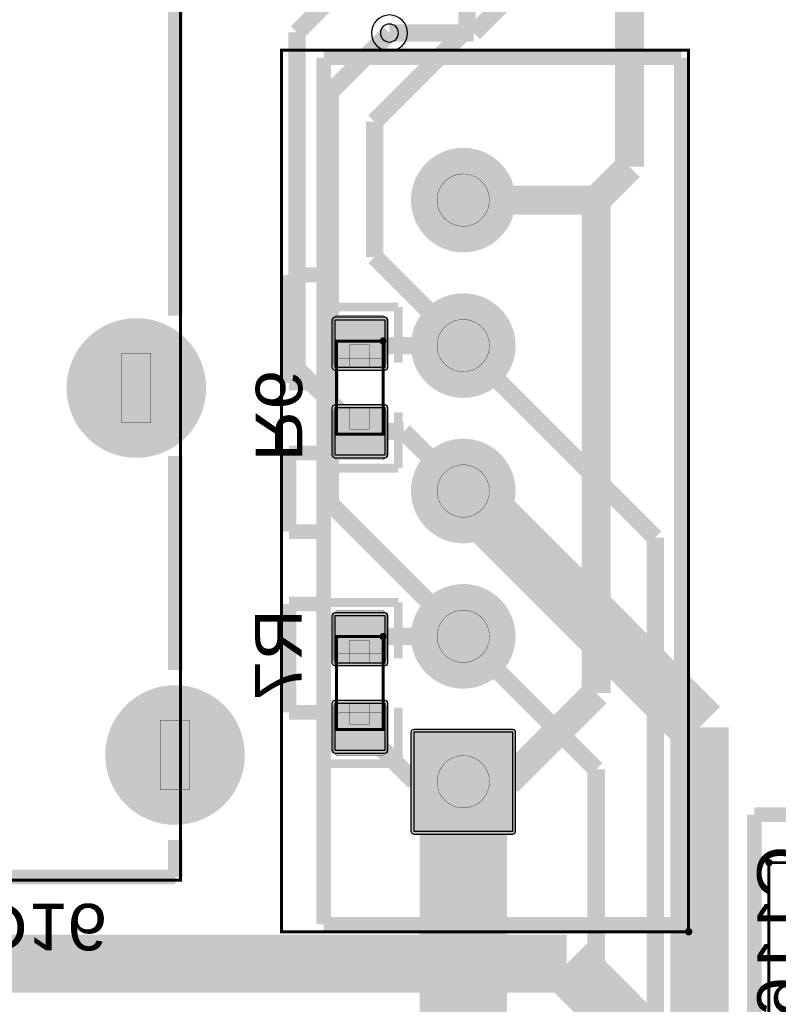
# Model space of a CAD drawing. Header units: millimetres. Extents: x -8 to 125, y -6 to 113.
# Tile 68 of 142: x 23 to 36, y 74 to 91. Entities that reach past the tile are written whole.
import ezdxf
from ezdxf.enums import TextEntityAlignment as Align

# ---------------------------------------------------------------- set-up
doc = ezdxf.new("R2010")
doc.units = ezdxf.units.MM
for name, color, linetype, true_color in [('Bottom Layer', 7, 'Continuous', 0x0000ff), ('Bottom Paste Mask Layer', 7, 'Continuous', 0x800000), ('Bottom Silkscreen Layer', 7, 'Continuous', 0x66cc33), ('Bottom Solder Mask Layer', 7, 'Continuous', 0xaa00ff), ('Component Marking Layer', 7, 'Continuous', 0x66ffcc), ('Component Shape Layer', 7, 'Continuous', 0x00cccc), ('Hole Layer', 7, 'Continuous', 0x222222), ('Inner1', 7, 'Continuous', 0x999966), ('Inner2', 7, 'Continuous', 0x008000), ('Multi-Layer', 7, 'Continuous', 0xc0c0c0), ('Pin Soldering Layer', 7, 'Continuous', 0xcc9999), ('Top Layer', 7, 'Continuous', 0xff0000), ('Top Paste Mask Layer', 7, 'Continuous', 0x808080), ('Top Silkscreen Layer', 7, 'Continuous', 0xffcc00), ('Top Solder Mask Layer', 7, 'Continuous', 0x800080)]:
    doc.layers.add(name, color=color, linetype=linetype, true_color=true_color)
doc.styles.get("Standard").update_dxf_attribs({"font": 'arial.ttf'})

msp = doc.modelspace()

# ---------------------------------------------------------------- hatches: boundary and pattern name
at = {"layer": 'Bottom Layer'}
for points in [[(29.63, 87.551, 1), (31.33, 87.551, 1)], [(29.63, 85.05, 1), (31.33, 85.05, 1)], [(23.708, 84.321, 1), (26.008, 84.321, 1)], [(29.134, 85.485), (28.27, 85.485), (28.27, 84.678), (29.134, 84.678)], [(29.134, 83.978), (28.27, 83.978), (28.27, 83.172), (29.134, 83.172)], [(29.63, 82.55, 1), (31.33, 82.55, 1)], [(29.63, 80.051, 1), (31.33, 80.051, 1)], [(29.134, 80.405), (28.27, 80.405), (28.27, 79.598), (29.134, 79.598)], [(24.373, 78.011, 1), (26.673, 78.011, 1)], [(29.134, 78.898), (28.27, 78.898), (28.27, 78.092), (29.134, 78.092)], [(29.63, 76.702), (31.33, 76.702), (31.33, 78.401), (29.63, 78.401)]]:
    msp.add_hatch(color=256, dxfattribs=at).paths.add_polyline_path(points)
at = {"layer": 'Bottom Paste Mask Layer'}
for points in [[(28.302, 84.683), (28.53, 84.683), (28.53, 85.063), (28.86, 85.063), (28.86, 84.683), (29.102, 84.683), (29.152, 84.733), (29.152, 85.523), (29.102, 85.573), (28.302, 85.573), (28.252, 85.523), (28.252, 84.733)], [(28.252, 83.133), (28.252, 83.933), (28.302, 83.983), (28.53, 83.983), (28.53, 83.613), (28.86, 83.613), (28.86, 83.983), (29.102, 83.983), (29.152, 83.933), (29.152, 83.133), (29.102, 83.083), (28.302, 83.083)], [(28.302, 79.603), (28.53, 79.603), (28.53, 79.983), (28.86, 79.983), (28.86, 79.603), (29.102, 79.603), (29.152, 79.653), (29.152, 80.443), (29.102, 80.493), (28.302, 80.493), (28.252, 80.443), (28.252, 79.653)], [(28.252, 78.053), (28.252, 78.853), (28.302, 78.903), (28.53, 78.903), (28.53, 78.533), (28.86, 78.533), (28.86, 78.903), (29.102, 78.903), (29.152, 78.853), (29.152, 78.053), (29.102, 78.003), (28.302, 78.003)]]:
    msp.add_hatch(color=256, dxfattribs=at).paths.add_polyline_path(points)
at = {"layer": 'Bottom Solder Mask Layer'}
for points in [[(29.134, 85.536), (28.27, 85.536), (28.234, 85.521), (28.219, 85.485), (28.219, 84.678), (28.234, 84.642), (28.27, 84.627), (29.134, 84.627), (29.17, 84.642), (29.185, 84.678), (29.185, 85.485), (29.17, 85.521)], [(29.134, 84.029), (28.27, 84.029), (28.234, 84.014), (28.219, 83.978), (28.219, 83.172), (28.234, 83.136), (28.27, 83.121), (29.134, 83.121), (29.17, 83.136), (29.185, 83.172), (29.185, 83.978), (29.17, 84.014)], [(29.134, 80.456), (28.27, 80.456), (28.234, 80.441), (28.219, 80.405), (28.219, 79.598), (28.234, 79.562), (28.27, 79.547), (29.134, 79.547), (29.17, 79.562), (29.185, 79.598), (29.185, 80.405), (29.17, 80.441)], [(29.134, 78.949), (28.27, 78.949), (28.234, 78.934), (28.219, 78.898), (28.219, 78.092), (28.234, 78.056), (28.27, 78.041), (29.134, 78.041), (29.17, 78.056), (29.185, 78.092), (29.185, 78.898), (29.17, 78.934)]]:
    msp.add_hatch(color=256, dxfattribs=at).paths.add_polyline_path(points)
at = {"layer": 'Component Marking Layer'}
for points in [[(29.042, 85.128, 1), (29.162, 85.128, 1)], [(29.042, 80.048, 1), (29.162, 80.048, 1)], [(35.678, 76.16, 1), (35.798, 76.16, 1)], [(34.295, 74.973, 1), (34.417, 74.973, 1)]]:
    msp.add_hatch(color=256, dxfattribs=at).paths.add_polyline_path(points)
at = {"layer": 'Hole Layer'}
for points in [[(29.93, 87.551, 1), (31.03, 87.551, 1)], [(29.93, 85.05, 1), (31.03, 85.05, 1)], [(24.008, 84.321, 1), (25.708, 84.321, 1)], [(29.93, 82.55, 1), (31.03, 82.55, 1)], [(29.93, 80.051, 1), (31.03, 80.051, 1)], [(24.673, 78.011, 1), (26.373, 78.011, 1)], [(29.93, 77.551, 1), (31.03, 77.551, 1)]]:
    msp.add_hatch(color=256, dxfattribs=at).paths.add_polyline_path(points)
at = {"layer": 'Multi-Layer'}
for points in [[(29.63, 87.551, 1), (31.33, 87.551, 1)], [(29.63, 87.551, 1), (31.33, 87.551, 1)], [(29.63, 87.551, 1), (31.33, 87.551, 1)], [(29.63, 85.05, 1), (31.33, 85.05, 1)], [(29.63, 85.05, 1), (31.33, 85.05, 1)], [(29.63, 85.05, 1), (31.33, 85.05, 1)], [(23.708, 84.321, 1), (26.008, 84.321, 1)], [(23.708, 84.321, 1), (26.008, 84.321, 1)], [(23.708, 84.321, 1), (26.008, 84.321, 1)], [(29.63, 82.55, 1), (31.33, 82.55, 1)], [(29.63, 82.55, 1), (31.33, 82.55, 1)], [(29.63, 82.55, 1), (31.33, 82.55, 1)], [(29.63, 80.051, 1), (31.33, 80.051, 1)], [(29.63, 80.051, 1), (31.33, 80.051, 1)], [(29.63, 80.051, 1), (31.33, 80.051, 1)], [(24.373, 78.011, 1), (26.673, 78.011, 1)], [(24.373, 78.011, 1), (26.673, 78.011, 1)], [(24.373, 78.011, 1), (26.673, 78.011, 1)], [(29.63, 76.702), (31.33, 76.702), (31.33, 78.401), (29.63, 78.401)], [(29.63, 76.702), (31.33, 76.702), (31.33, 78.401), (29.63, 78.401)], [(29.63, 76.702), (31.33, 76.702), (31.33, 78.401), (29.63, 78.401)]]:
    msp.add_hatch(color=256, dxfattribs=at).paths.add_polyline_path(points)
at = {"layer": 'Pin Soldering Layer'}
for points in [[(30.03, 87.551, 1), (30.93, 87.551, 1)], [(30.03, 85.05, 1), (30.93, 85.05, 1)], [(29.102, 85.128), (28.302, 85.128), (28.302, 84.828), (29.102, 84.828)], [(24.608, 83.721), (24.608, 84.921), (25.108, 84.921), (25.108, 83.721)], [(29.102, 83.528), (28.302, 83.528), (28.302, 83.828), (29.102, 83.828)], [(30.03, 82.55, 1), (30.93, 82.55, 1)], [(30.03, 80.051, 1), (30.93, 80.051, 1)], [(29.102, 80.048), (28.302, 80.048), (28.302, 79.748), (29.102, 79.748)], [(29.102, 78.448), (28.302, 78.448), (28.302, 78.748), (29.102, 78.748)], [(25.273, 77.411), (25.273, 78.611), (25.773, 78.611), (25.773, 77.411)], [(30.03, 77.551, 1), (30.93, 77.551, 1)]]:
    msp.add_hatch(color=256, dxfattribs=at).paths.add_polyline_path(points)
at = {"layer": 'Top Layer'}
for points in [[(29.63, 87.551, 1), (31.33, 87.551, 1)], [(29.63, 85.05, 1), (31.33, 85.05, 1)], [(23.708, 84.321, 1), (26.008, 84.321, 1)], [(29.63, 82.55, 1), (31.33, 82.55, 1)], [(29.63, 80.051, 1), (31.33, 80.051, 1)], [(24.373, 78.011, 1), (26.673, 78.011, 1)], [(29.63, 76.702), (31.33, 76.702), (31.33, 78.401), (29.63, 78.401)]]:
    msp.add_hatch(color=256, dxfattribs=at).paths.add_polyline_path(points)
at = {"layer": 'Top Paste Mask Layer'}
for points in [[(29.63, 87.551, 1), (31.33, 87.551, 1)], [(29.63, 85.05, 1), (31.33, 85.05, 1)], [(23.708, 84.321, 1), (26.008, 84.321, 1)], [(29.63, 82.55, 1), (31.33, 82.55, 1)], [(29.63, 80.051, 1), (31.33, 80.051, 1)], [(24.373, 78.011, 1), (26.673, 78.011, 1)], [(29.63, 76.702), (31.33, 76.702), (31.33, 78.401), (29.63, 78.401)]]:
    msp.add_hatch(color=256, dxfattribs=at).paths.add_polyline_path(points)
at = {"layer": 'Top Solder Mask Layer'}
for points in [[(29.58, 87.551, 1), (31.38, 87.551, 1)], [(29.58, 85.05, 1), (31.38, 85.05, 1)], [(23.657, 84.321, 1), (26.059, 84.321, 1)], [(29.58, 82.55, 1), (31.38, 82.55, 1)], [(29.58, 80.051, 1), (31.38, 80.051, 1)], [(24.322, 78.011, 1), (26.724, 78.011, 1)], [(29.63, 76.651), (31.33, 76.651), (31.366, 76.666), (31.38, 76.702), (31.38, 78.401), (31.366, 78.437), (31.33, 78.452), (29.63, 78.452), (29.595, 78.437), (29.58, 78.401), (29.58, 76.702), (29.595, 76.666)]]:
    msp.add_hatch(color=256, dxfattribs=at).paths.add_polyline_path(points)

# ---------------------------------------------------------------- linework, layer by layer
at = {"layer": 'Bottom Layer'}
for points, const_width in [([(29.144, 91.958), (27.62, 90.434)], 0.3), ([(33.34, 88.125), (33.34, 91.958)], 0.5), ([(31.941, 91.704), (30.66, 90.424)], 0.3), ([(27.62, 90.434), (27.62, 84.657)], 0.3), ([(30.66, 90.424), (29.21, 90.424)], 0.3), ([(32.766, 87.551), (33.34, 88.125)], 0.5), ([(30.48, 87.551), (32.766, 87.551)], 0.5), ([(32.766, 87.551), (32.766, 79.075)], 0.5), ([(28.702, 85.082), (28.734, 85.05)], 0.3), ([(28.734, 85.05), (30.48, 85.05)], 0.3), ([(28.702, 83.575), (27.62, 84.657)], 0.3), ([(29.455, 83.575), (28.702, 83.575)], 0.3), ([(30.48, 82.55), (29.455, 83.575)], 0.3), ([(28.702, 80.002), (28.751, 80.051)], 0.3), ([(28.751, 80.051), (30.48, 80.051)], 0.3), ([(31.242, 77.551), (32.766, 79.075)], 0.5), ([(28.702, 78.495), (29.645, 77.551)], 0.3), ([(30.48, 77.551), (31.242, 77.551)], 0.5), ([(29.645, 77.551), (30.48, 77.551)], 0.3)]:
    msp.add_lwpolyline(points, dxfattribs=dict(at, const_width=const_width))
for points in [[(29.134, 85.485), (28.27, 85.485), (28.27, 84.678), (29.134, 84.678)], [(29.134, 83.978), (28.27, 83.978), (28.27, 83.172), (29.134, 83.172)], [(29.134, 80.405), (28.27, 80.405), (28.27, 79.598), (29.134, 79.598)], [(29.134, 78.898), (28.27, 78.898), (28.27, 78.092), (29.134, 78.092)], [(29.63, 76.702), (31.33, 76.702), (31.33, 78.401), (29.63, 78.401)]]:
    msp.add_lwpolyline(points, close=True, dxfattribs=at)
at = {"layer": 'Bottom Paste Mask Layer', "const_width": 0.00508}
for points in [[(28.302, 84.683), (28.53, 84.683), (28.53, 85.063), (28.86, 85.063), (28.86, 84.683), (29.102, 84.683), (29.152, 84.733), (29.152, 85.523), (29.102, 85.573), (28.302, 85.573), (28.252, 85.523), (28.252, 84.733)], [(28.302, 84.683), (28.53, 84.683), (28.53, 85.063), (28.86, 85.063), (28.86, 84.683), (29.102, 84.683), (29.152, 84.733), (29.152, 85.523), (29.102, 85.573), (28.302, 85.573), (28.252, 85.523), (28.252, 84.733)], [(28.252, 83.133), (28.252, 83.933), (28.302, 83.983), (28.53, 83.983), (28.53, 83.613), (28.86, 83.613), (28.86, 83.983), (29.102, 83.983), (29.152, 83.933), (29.152, 83.133), (29.102, 83.083), (28.302, 83.083)], [(28.252, 83.133), (28.252, 83.933), (28.302, 83.983), (28.53, 83.983), (28.53, 83.613), (28.86, 83.613), (28.86, 83.983), (29.102, 83.983), (29.152, 83.933), (29.152, 83.133), (29.102, 83.083), (28.302, 83.083)], [(28.302, 79.603), (28.53, 79.603), (28.53, 79.983), (28.86, 79.983), (28.86, 79.603), (29.102, 79.603), (29.152, 79.653), (29.152, 80.443), (29.102, 80.493), (28.302, 80.493), (28.252, 80.443), (28.252, 79.653)], [(28.302, 79.603), (28.53, 79.603), (28.53, 79.983), (28.86, 79.983), (28.86, 79.603), (29.102, 79.603), (29.152, 79.653), (29.152, 80.443), (29.102, 80.493), (28.302, 80.493), (28.252, 80.443), (28.252, 79.653)], [(28.252, 78.053), (28.252, 78.853), (28.302, 78.903), (28.53, 78.903), (28.53, 78.533), (28.86, 78.533), (28.86, 78.903), (29.102, 78.903), (29.152, 78.853), (29.152, 78.053), (29.102, 78.003), (28.302, 78.003)], [(28.252, 78.053), (28.252, 78.853), (28.302, 78.903), (28.53, 78.903), (28.53, 78.533), (28.86, 78.533), (28.86, 78.903), (29.102, 78.903), (29.152, 78.853), (29.152, 78.053), (29.102, 78.003), (28.302, 78.003)]]:
    msp.add_lwpolyline(points, close=True, dxfattribs=at)
at = {"layer": 'Bottom Silkscreen Layer', "const_width": 0.152}
for points in [[(29.363, 85.713), (28.041, 85.713)], [(28.041, 85.713), (28.041, 84.754)], [(29.363, 85.713), (28.041, 85.713)], [(28.041, 85.713), (28.041, 84.754)], [(29.363, 84.754), (29.363, 85.713)], [(29.363, 84.754), (29.363, 85.713)], [(28.041, 82.943), (28.041, 83.902)], [(28.041, 82.943), (28.041, 83.902)], [(29.363, 83.902), (29.363, 82.943)], [(29.363, 83.902), (29.363, 82.943)], [(29.363, 82.943), (28.041, 82.943)], [(29.363, 82.943), (28.041, 82.943)], [(29.363, 80.633), (28.041, 80.633)], [(28.041, 80.633), (28.041, 79.674)], [(29.363, 80.633), (28.041, 80.633)], [(28.041, 80.633), (28.041, 79.674)], [(29.363, 79.674), (29.363, 80.633)], [(29.363, 79.674), (29.363, 80.633)], [(28.041, 77.863), (28.041, 78.822)], [(28.041, 77.863), (28.041, 78.822)], [(29.363, 78.822), (29.363, 77.863)], [(29.363, 78.822), (29.363, 77.863)], [(29.363, 77.863), (28.041, 77.863)], [(29.363, 77.863), (28.041, 77.863)]]:
    msp.add_lwpolyline(points, dxfattribs=at)
at = {"layer": 'Bottom Solder Mask Layer'}
for points in [[(29.134, 85.536), (28.27, 85.536), (28.234, 85.521), (28.219, 85.485), (28.219, 84.678), (28.234, 84.642), (28.27, 84.627), (29.134, 84.627), (29.17, 84.642), (29.185, 84.678), (29.185, 85.485), (29.17, 85.521)], [(29.134, 84.029), (28.27, 84.029), (28.234, 84.014), (28.219, 83.978), (28.219, 83.172), (28.234, 83.136), (28.27, 83.121), (29.134, 83.121), (29.17, 83.136), (29.185, 83.172), (29.185, 83.978), (29.17, 84.014)], [(29.134, 80.456), (28.27, 80.456), (28.234, 80.441), (28.219, 80.405), (28.219, 79.598), (28.234, 79.562), (28.27, 79.547), (29.134, 79.547), (29.17, 79.562), (29.185, 79.598), (29.185, 80.405), (29.17, 80.441)], [(29.134, 78.949), (28.27, 78.949), (28.234, 78.934), (28.219, 78.898), (28.219, 78.092), (28.234, 78.056), (28.27, 78.041), (29.134, 78.041), (29.17, 78.056), (29.185, 78.092), (29.185, 78.898), (29.17, 78.934)]]:
    msp.add_lwpolyline(points, close=True, dxfattribs=at)
at = {"layer": 'Component Marking Layer', "const_width": 0.00508}
for points in [[(29.042, 85.128, 1), (29.162, 85.128, 1)], [(29.042, 80.048, 1), (29.162, 80.048, 1)], [(35.678, 76.16, 1), (35.798, 76.16, 1)], [(34.295, 74.973, 1), (34.417, 74.973, 1)]]:
    msp.add_lwpolyline(points, format="xyb", close=True, dxfattribs=at)
at = {"layer": 'Component Shape Layer', "const_width": 0.0508}
for points in [[(8.418, 75.861), (8.418, 104.361), (25.618, 104.361), (25.618, 75.861)], [(8.418, 75.861), (8.418, 104.361), (25.618, 104.361), (25.618, 75.861)], [(27.353, 74.973), (27.353, 90.127), (34.356, 90.127), (34.356, 74.973)], [(27.353, 74.973), (27.353, 90.127), (34.356, 90.127), (34.356, 74.973)], [(29.102, 85.128), (28.302, 85.128), (28.302, 83.528), (29.102, 83.528)], [(29.102, 85.128), (28.302, 85.128), (28.302, 83.528), (29.102, 83.528)], [(29.102, 80.048), (28.302, 80.048), (28.302, 78.448), (29.102, 78.448)], [(29.102, 80.048), (28.302, 80.048), (28.302, 78.448), (29.102, 78.448)], [(35.738, 76.16), (38.938, 76.16), (38.938, 71.16), (35.738, 71.16)], [(35.738, 76.16), (38.938, 76.16), (38.938, 71.16), (35.738, 71.16)]]:
    msp.add_lwpolyline(points, close=True, dxfattribs=at)
at = {"layer": 'Hole Layer'}
msp.add_lwpolyline([(29.055, 90.424, 1), (29.365, 90.424, 1)], format="xyb", close=True, dxfattribs=at)
at = {"layer": 'Inner1', "const_width": 1}
for points in [[(32.258, 74.422), (2.54, 74.422)], [(34.036, 72.644), (32.258, 74.422)]]:
    msp.add_lwpolyline(points, dxfattribs=at)
at = {"layer": 'Inner2'}
for points, const_width in [([(30.48, 82.55), (34.544, 78.486)], 1), ([(34.544, 78.486), (34.544, 71.12)], 1), ([(30.48, 77.551), (30.48, 71.398)], 1.5)]:
    msp.add_lwpolyline(points, dxfattribs=dict(at, const_width=const_width))
at = {"layer": 'Multi-Layer'}
msp.add_lwpolyline([(28.9, 90.424, 1), (29.52, 90.424, 1)], format="xyb", close=True, dxfattribs=at)
msp.add_lwpolyline([(29.63, 76.702), (31.33, 76.702), (31.33, 78.401), (29.63, 78.401)], close=True, dxfattribs=at)
msp.add_lwpolyline([(29.63, 76.702), (31.33, 76.702), (31.33, 78.401), (29.63, 78.401)], close=True, dxfattribs=at)
msp.add_lwpolyline([(29.63, 76.702), (31.33, 76.702), (31.33, 78.401), (29.63, 78.401)], close=True, dxfattribs=at)
at = {"layer": 'Pin Soldering Layer', "const_width": 0.00508}
for points in [[(30.03, 87.551, 1), (30.93, 87.551, 1)], [(30.03, 85.05, 1), (30.93, 85.05, 1)], [(30.03, 82.55, 1), (30.93, 82.55, 1)], [(30.03, 80.051, 1), (30.93, 80.051, 1)], [(30.03, 77.551, 1), (30.93, 77.551, 1)]]:
    msp.add_lwpolyline(points, format="xyb", close=True, dxfattribs=at)
for points in [[(29.102, 85.128), (28.302, 85.128), (28.302, 84.828), (29.102, 84.828)], [(29.102, 85.128), (28.302, 85.128), (28.302, 84.828), (29.102, 84.828)], [(24.608, 83.721), (24.608, 84.921), (25.108, 84.921), (25.108, 83.721)], [(24.608, 83.721), (24.608, 84.921), (25.108, 84.921), (25.108, 83.721)], [(29.102, 83.528), (28.302, 83.528), (28.302, 83.828), (29.102, 83.828)], [(29.102, 83.528), (28.302, 83.528), (28.302, 83.828), (29.102, 83.828)], [(29.102, 80.048), (28.302, 80.048), (28.302, 79.748), (29.102, 79.748)], [(29.102, 80.048), (28.302, 80.048), (28.302, 79.748), (29.102, 79.748)], [(29.102, 78.448), (28.302, 78.448), (28.302, 78.748), (29.102, 78.748)], [(29.102, 78.448), (28.302, 78.448), (28.302, 78.748), (29.102, 78.748)], [(25.273, 77.411), (25.273, 78.611), (25.773, 78.611), (25.773, 77.411)], [(25.273, 77.411), (25.273, 78.611), (25.773, 78.611), (25.773, 77.411)]]:
    msp.add_lwpolyline(points, close=True, dxfattribs=at)
at = {"layer": 'Top Layer', "const_width": 0.3}
for points in [[(30.544, 91.958), (30.544, 90.488)], [(28.194, 89.408), (29.21, 90.424)], [(30.544, 90.488), (28.956, 88.9)], [(28.194, 82.337), (28.194, 89.408)], [(28.956, 88.9), (28.956, 86.574)], [(28.956, 86.574), (30.48, 85.05)], [(33.782, 81.748), (30.48, 85.05)], [(30.48, 80.051), (28.194, 82.337)], [(33.782, 69.541), (33.782, 81.748)], [(32.766, 77.765), (30.48, 80.051)], [(32.766, 69.596), (32.766, 77.765)]]:
    msp.add_lwpolyline(points, dxfattribs=at)
at = {"layer": 'Top Layer'}
msp.add_lwpolyline([(29.63, 76.702), (31.33, 76.702), (31.33, 78.401), (29.63, 78.401)], close=True, dxfattribs=at)
at = {"layer": 'Top Paste Mask Layer'}
msp.add_lwpolyline([(29.63, 76.702), (31.33, 76.702), (31.33, 78.401), (29.63, 78.401)], close=True, dxfattribs=at)
at = {"layer": 'Top Silkscreen Layer', "const_width": 0.254}
for points in [[(25.527, 96.616), (25.527, 85.567)], [(25.527, 96.616), (25.527, 85.567)], [(28.08, 75.1), (28.08, 90)], [(28.08, 90), (34.229, 90)], [(28.08, 75.1), (28.08, 90)], [(28.08, 90), (34.229, 90)], [(34.229, 75.1), (34.229, 90)], [(34.229, 75.1), (34.229, 90)], [(27.48, 84.407), (27.48, 86.266)], [(27.48, 86.266), (28.08, 86.266)], [(27.48, 84.407), (27.48, 86.266)], [(27.48, 86.266), (28.08, 86.266)], [(27.48, 84.407), (27.48, 86.266)], [(27.48, 86.266), (28.08, 86.266)], [(27.48, 84.407), (27.48, 86.266)], [(27.48, 86.266), (28.08, 86.266)], [(28.08, 84.407), (27.48, 84.407)], [(28.08, 84.407), (27.48, 84.407)], [(27.48, 81.849), (27.48, 83.205)], [(27.48, 83.205), (28.08, 83.205)], [(27.48, 81.849), (27.48, 83.205)], [(27.48, 83.205), (28.08, 83.205)], [(25.527, 83.154), (25.527, 79.471)], [(25.527, 83.154), (25.527, 79.471)], [(28.08, 81.849), (27.48, 81.849)], [(28.08, 81.849), (27.48, 81.849)], [(27.48, 78.745), (27.48, 80.607)], [(27.48, 80.607), (28.08, 80.607)], [(27.48, 78.745), (27.48, 80.607)], [(27.48, 80.607), (28.08, 80.607)], [(28.08, 78.745), (27.48, 78.745)], [(28.08, 78.745), (27.48, 78.745)], [(35.488, 70.335), (35.488, 76.985)], [(35.488, 76.985), (36.638, 76.985)], [(35.488, 70.335), (35.488, 76.985)], [(35.488, 76.985), (36.638, 76.985)], [(25.527, 76.55), (25.527, 75.915)], [(25.527, 76.55), (25.527, 75.915)], [(25.527, 75.915), (8.255, 75.915)], [(25.527, 75.915), (8.255, 75.915)], [(28.08, 75.1), (34.229, 75.1)], [(28.08, 75.1), (34.229, 75.1)]]:
    msp.add_lwpolyline(points, dxfattribs=at)
at = {"layer": 'Top Solder Mask Layer'}
msp.add_lwpolyline([(29.63, 76.651), (31.33, 76.651), (31.366, 76.666), (31.38, 76.702), (31.38, 78.401), (31.366, 78.437), (31.33, 78.452), (29.63, 78.452), (29.595, 78.437), (29.58, 78.401), (29.58, 76.702), (29.595, 76.666)], close=True, dxfattribs=at)

# ---------------------------------------------------------------- texts
at = {"layer": 'Bottom Silkscreen Layer', "text_generation_flag": 2, "width": 1.1}
for s, rotation, p in [('R6', 990, (26.67, 83.058)), ('R7', 450, (27.94, 80.518)), ('C116', 90, (36.576, 76.454)), ('D16', -180, (22.098, 75.692))]:
    msp.add_text(s, height=0.8001, rotation=rotation, dxfattribs=at).set_placement(p, align=Align.BOTTOM_LEFT)

doc.saveas('drawing.dxf')
